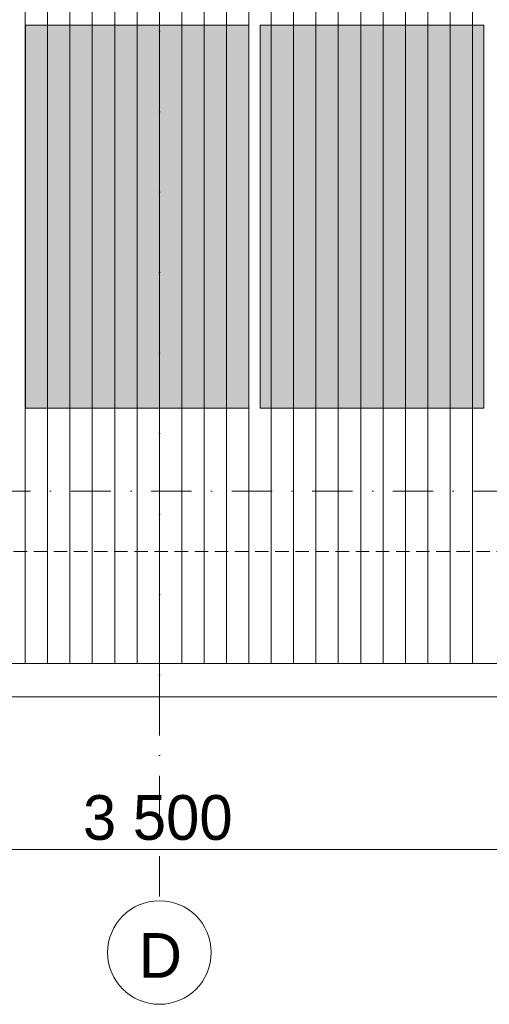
# Model space of a CAD drawing. Header units: millimetres. Extents: x 100377 to 139599, y -1988 to 13993.
# Tile 20 of 53: x 119338 to 121438, y -1988 to 2417. Entities that reach past the tile are written whole.
import ezdxf

# ---------------------------------------------------------------- set-up
doc = ezdxf.new("R2010")
doc.units = ezdxf.units.MM
doc.header["$MEASUREMENT"] = 0
doc.linetypes.add('Kropki i Kreski', pattern=[360, 180, -90, 0, -90])
doc.linetypes.add('Przerywana gęsta', pattern=[90, 60, -30])
for name, color, linetype, lineweight in [('Nowe_0_Nr_pióra__1', 7, 'Continuous', 13), ('Nowe_0_Nr_pióra__2', 251, 'Continuous', 13), ('Nowe_0_Nr_pióra__77', 2, 'Continuous', 15), ('Nowe_299-A Wymiary Opisy_Nr_pióra__1', 7, 'Continuous', 13), ('Nowe_299-A Wymiary Opisy_Nr_pióra__21', 7, 'Continuous', 25), ('Nowe_830-G Teksty Etykiety_Nr_pióra__1', 7, 'Continuous', 13)]:
    doc.layers.add(name, color=color, linetype=linetype, lineweight=lineweight)
doc.layers.add('Nowe_299-A Wymiary Opisy', color=7, linetype='Continuous')
doc.styles.add('STYL_AUTOMATYCZNY_1', font='txt')
doc.dimstyles.new('STYL_AUTOMATYCZNY__2', dxfattribs={"dimtxt": 200, "dimasz": 47.5, "dimexe": 0.18, "dimexo": 300, "dimgap": 0.09, "dimtad": 1, "dimtih": 1, "dimtoh": 1, "dimdec": 0, "dimlfac": 0.1, "dimzin": 0, "dimdsep": 46, "dimtxsty": 'STYL_AUTOMATYCZNY_1', "dimblk": 'ARROWHEAD_2', "dimblk1": 'ARROWHEAD_2', "dimblk2": 'ARROWHEAD_2', "dimcen": 0.09, "dimclrd": 7, "dimclre": 7, "dimclrt": 7, "dimadec": 1, "dimazin": 0, "dimtfac": 1, "dimtdec": 4, "dimtmove": 0, "dimatfit": 3, "dimfxl": 0, "dimtolj": 1, "dimtzin": 0, "dimarcsym": 0})

# ---------------------------------------------------------------- blocks, each defined once
blk = doc.blocks.new('*X2')
at = {"layer": 'Nowe_0_Nr_pióra__2', "color": 251, "linetype": 'Continuous', "lineweight": 13}
for p, q in [((119362.4, 2537), (119362.4, 2287)), ((119362.4, 2537), (119362.4, 2287)), ((119462.4, 2537), (119462.4, 2287)), ((119462.4, 2537), (119462.4, 2287)), ((119562.4, 2537), (119562.4, 2287)), ((119562.4, 2537), (119562.4, 2287)), ((119662.4, 2537), (119662.4, 2287)), ((119662.4, 2537), (119662.4, 2287)), ((119762.4, 2537), (119762.4, 2287)), ((119762.4, 2537), (119762.4, 2287)), ((119862.4, 2537), (119862.4, 2287)), ((119862.4, 2537), (119862.4, 2287)), ((119962.4, 2537), (119962.4, 2287)), ((119962.4, 2537), (119962.4, 2287)), ((120062.4, 2537), (120062.4, 2287)), ((120062.4, 2537), (120062.4, 2287)), ((120162.4, 2537), (120162.4, 2287)), ((120162.4, 2537), (120162.4, 2287)), ((120262.4, 2537), (120262.4, 2287)), ((120262.4, 2537), (120262.4, 2287)), ((120362.4, 2537), (120362.4, 2287)), ((120362.4, 2537), (120362.4, 2287)), ((120462.4, 2537), (120462.4, 2287)), ((120462.4, 2537), (120462.4, 2287)), ((120562.4, 2537), (120562.4, 2287)), ((120562.4, 2537), (120562.4, 2287)), ((120662.4, 2537), (120662.4, 2287)), ((120662.4, 2537), (120662.4, 2287)), ((120762.4, 2537), (120762.4, 2287)), ((120762.4, 2537), (120762.4, 2287)), ((120862.4, 2537), (120862.4, 2287)), ((120862.4, 2537), (120862.4, 2287)), ((120962.4, 2537), (120962.4, 2287)), ((120962.4, 2537), (120962.4, 2287)), ((121062.4, 2537), (121062.4, 2287)), ((121062.4, 2537), (121062.4, 2287)), ((121162.4, 2537), (121162.4, 2287)), ((121162.4, 2537), (121162.4, 2287)), ((121262.4, 2537), (121262.4, 2287)), ((121262.4, 2537), (121262.4, 2287)), ((121362.4, 2537), (121362.4, 2287)), ((121362.4, 2537), (121362.4, 2287)), ((119362.4, 2287), (119362.4, 2037)), ((119362.4, 2287), (119362.4, 2037)), ((119462.4, 2287), (119462.4, 2037)), ((119462.4, 2287), (119462.4, 2037)), ((119562.4, 2287), (119562.4, 2037)), ((119562.4, 2287), (119562.4, 2037)), ((119662.4, 2287), (119662.4, 2037)), ((119662.4, 2287), (119662.4, 2037)), ((119762.4, 2287), (119762.4, 2037)), ((119762.4, 2287), (119762.4, 2037)), ((119862.4, 2287), (119862.4, 2037)), ((119862.4, 2287), (119862.4, 2037)), ((119962.4, 2287), (119962.4, 2037)), ((119962.4, 2287), (119962.4, 2037)), ((120062.4, 2287), (120062.4, 2037)), ((120062.4, 2287), (120062.4, 2037)), ((120162.4, 2287), (120162.4, 2037)), ((120162.4, 2287), (120162.4, 2037)), ((120262.4, 2287), (120262.4, 2037)), ((120262.4, 2287), (120262.4, 2037)), ((120362.4, 2287), (120362.4, 2037)), ((120362.4, 2287), (120362.4, 2037)), ((120462.4, 2287), (120462.4, 2037)), ((120462.4, 2287), (120462.4, 2037)), ((120562.4, 2287), (120562.4, 2037)), ((120562.4, 2287), (120562.4, 2037)), ((120662.4, 2287), (120662.4, 2037)), ((120662.4, 2287), (120662.4, 2037)), ((120762.4, 2287), (120762.4, 2037)), ((120762.4, 2287), (120762.4, 2037)), ((120862.4, 2287), (120862.4, 2037)), ((120862.4, 2287), (120862.4, 2037)), ((120962.4, 2287), (120962.4, 2037)), ((120962.4, 2287), (120962.4, 2037)), ((121062.4, 2287), (121062.4, 2037)), ((121062.4, 2287), (121062.4, 2037)), ((121162.4, 2287), (121162.4, 2037)), ((121162.4, 2287), (121162.4, 2037)), ((121262.4, 2287), (121262.4, 2037)), ((121262.4, 2287), (121262.4, 2037)), ((121362.4, 2287), (121362.4, 2037)), ((121362.4, 2287), (121362.4, 2037)), ((119362.4, 2037), (119362.4, 1787)), ((119362.4, 2037), (119362.4, 1787)), ((119462.4, 2037), (119462.4, 1787)), ((119462.4, 2037), (119462.4, 1787)), ((119562.4, 2037), (119562.4, 1787)), ((119562.4, 2037), (119562.4, 1787)), ((119662.4, 2037), (119662.4, 1787)), ((119662.4, 2037), (119662.4, 1787)), ((119762.4, 2037), (119762.4, 1787)), ((119762.4, 2037), (119762.4, 1787)), ((119862.4, 2037), (119862.4, 1787)), ((119862.4, 2037), (119862.4, 1787)), ((119962.4, 2037), (119962.4, 1787)), ((119962.4, 2037), (119962.4, 1787)), ((120062.4, 2037), (120062.4, 1787)), ((120062.4, 2037), (120062.4, 1787)), ((120162.4, 2037), (120162.4, 1787)), ((120162.4, 2037), (120162.4, 1787)), ((120262.4, 2037), (120262.4, 1787)), ((120262.4, 2037), (120262.4, 1787)), ((120362.4, 2037), (120362.4, 1787)), ((120362.4, 2037), (120362.4, 1787)), ((120462.4, 2037), (120462.4, 1787)), ((120462.4, 2037), (120462.4, 1787)), ((120562.4, 2037), (120562.4, 1787)), ((120562.4, 2037), (120562.4, 1787)), ((120662.4, 2037), (120662.4, 1787)), ((120662.4, 2037), (120662.4, 1787)), ((120762.4, 2037), (120762.4, 1787)), ((120762.4, 2037), (120762.4, 1787)), ((120862.4, 2037), (120862.4, 1787)), ((120862.4, 2037), (120862.4, 1787)), ((120962.4, 2037), (120962.4, 1787)), ((120962.4, 2037), (120962.4, 1787)), ((121062.4, 2037), (121062.4, 1787)), ((121062.4, 2037), (121062.4, 1787)), ((121162.4, 2037), (121162.4, 1787)), ((121162.4, 2037), (121162.4, 1787)), ((121262.4, 2037), (121262.4, 1787)), ((121262.4, 2037), (121262.4, 1787)), ((121362.4, 2037), (121362.4, 1787)), ((121362.4, 2037), (121362.4, 1787)), ((119362.4, 1787), (119362.4, 1537)), ((119362.4, 1787), (119362.4, 1537)), ((119462.4, 1787), (119462.4, 1537)), ((119462.4, 1787), (119462.4, 1537)), ((119562.4, 1787), (119562.4, 1537)), ((119562.4, 1787), (119562.4, 1537)), ((119662.4, 1787), (119662.4, 1537)), ((119662.4, 1787), (119662.4, 1537)), ((119762.4, 1787), (119762.4, 1537)), ((119762.4, 1787), (119762.4, 1537)), ((119862.4, 1787), (119862.4, 1537)), ((119862.4, 1787), (119862.4, 1537)), ((119962.4, 1787), (119962.4, 1537)), ((119962.4, 1787), (119962.4, 1537)), ((120062.4, 1787), (120062.4, 1537)), ((120062.4, 1787), (120062.4, 1537)), ((120162.4, 1787), (120162.4, 1537)), ((120162.4, 1787), (120162.4, 1537)), ((120262.4, 1787), (120262.4, 1537)), ((120262.4, 1787), (120262.4, 1537)), ((120362.4, 1787), (120362.4, 1537)), ((120362.4, 1787), (120362.4, 1537)), ((120462.4, 1787), (120462.4, 1537)), ((120462.4, 1787), (120462.4, 1537)), ((120562.4, 1787), (120562.4, 1537)), ((120562.4, 1787), (120562.4, 1537)), ((120662.4, 1787), (120662.4, 1537)), ((120662.4, 1787), (120662.4, 1537)), ((120762.4, 1787), (120762.4, 1537)), ((120762.4, 1787), (120762.4, 1537)), ((120862.4, 1787), (120862.4, 1537)), ((120862.4, 1787), (120862.4, 1537)), ((120962.4, 1787), (120962.4, 1537)), ((120962.4, 1787), (120962.4, 1537)), ((121062.4, 1787), (121062.4, 1537)), ((121062.4, 1787), (121062.4, 1537)), ((121162.4, 1787), (121162.4, 1537)), ((121162.4, 1787), (121162.4, 1537)), ((121262.4, 1787), (121262.4, 1537)), ((121262.4, 1787), (121262.4, 1537)), ((121362.4, 1787), (121362.4, 1537)), ((121362.4, 1787), (121362.4, 1537)), ((119362.4, 1537), (119362.4, 1287)), ((119362.4, 1537), (119362.4, 1287)), ((119462.4, 1537), (119462.4, 1287)), ((119462.4, 1537), (119462.4, 1287)), ((119562.4, 1537), (119562.4, 1287)), ((119562.4, 1537), (119562.4, 1287)), ((119662.4, 1537), (119662.4, 1287)), ((119662.4, 1537), (119662.4, 1287)), ((119762.4, 1537), (119762.4, 1287)), ((119762.4, 1537), (119762.4, 1287)), ((119862.4, 1537), (119862.4, 1287)), ((119862.4, 1537), (119862.4, 1287)), ((119962.4, 1537), (119962.4, 1287)), ((119962.4, 1537), (119962.4, 1287)), ((120062.4, 1537), (120062.4, 1287)), ((120062.4, 1537), (120062.4, 1287)), ((120162.4, 1537), (120162.4, 1287)), ((120162.4, 1537), (120162.4, 1287)), ((120262.4, 1537), (120262.4, 1287)), ((120262.4, 1537), (120262.4, 1287)), ((120362.4, 1537), (120362.4, 1287)), ((120362.4, 1537), (120362.4, 1287)), ((120462.4, 1537), (120462.4, 1287)), ((120462.4, 1537), (120462.4, 1287)), ((120562.4, 1537), (120562.4, 1287)), ((120562.4, 1537), (120562.4, 1287)), ((120662.4, 1537), (120662.4, 1287)), ((120662.4, 1537), (120662.4, 1287)), ((120762.4, 1537), (120762.4, 1287)), ((120762.4, 1537), (120762.4, 1287)), ((120862.4, 1537), (120862.4, 1287)), ((120862.4, 1537), (120862.4, 1287)), ((120962.4, 1537), (120962.4, 1287)), ((120962.4, 1537), (120962.4, 1287)), ((121062.4, 1537), (121062.4, 1287)), ((121062.4, 1537), (121062.4, 1287)), ((121162.4, 1537), (121162.4, 1287)), ((121162.4, 1537), (121162.4, 1287)), ((121262.4, 1537), (121262.4, 1287)), ((121262.4, 1537), (121262.4, 1287)), ((121362.4, 1537), (121362.4, 1287)), ((121362.4, 1537), (121362.4, 1287)), ((119362.4, 1287), (119362.4, 1037)), ((119362.4, 1287), (119362.4, 1037)), ((119462.4, 1287), (119462.4, 1037)), ((119462.4, 1287), (119462.4, 1037)), ((119562.4, 1287), (119562.4, 1037)), ((119562.4, 1287), (119562.4, 1037)), ((119662.4, 1287), (119662.4, 1037)), ((119662.4, 1287), (119662.4, 1037)), ((119762.4, 1287), (119762.4, 1037)), ((119762.4, 1287), (119762.4, 1037)), ((119862.4, 1287), (119862.4, 1037)), ((119862.4, 1287), (119862.4, 1037)), ((119962.4, 1287), (119962.4, 1037)), ((119962.4, 1287), (119962.4, 1037)), ((120062.4, 1287), (120062.4, 1037)), ((120062.4, 1287), (120062.4, 1037)), ((120162.4, 1287), (120162.4, 1037)), ((120162.4, 1287), (120162.4, 1037)), ((120262.4, 1287), (120262.4, 1037)), ((120262.4, 1287), (120262.4, 1037)), ((120362.4, 1287), (120362.4, 1037)), ((120362.4, 1287), (120362.4, 1037)), ((120462.4, 1287), (120462.4, 1037)), ((120462.4, 1287), (120462.4, 1037)), ((120562.4, 1287), (120562.4, 1037)), ((120562.4, 1287), (120562.4, 1037)), ((120662.4, 1287), (120662.4, 1037)), ((120662.4, 1287), (120662.4, 1037)), ((120762.4, 1287), (120762.4, 1037)), ((120762.4, 1287), (120762.4, 1037)), ((120862.4, 1287), (120862.4, 1037)), ((120862.4, 1287), (120862.4, 1037)), ((120962.4, 1287), (120962.4, 1037)), ((120962.4, 1287), (120962.4, 1037)), ((121062.4, 1287), (121062.4, 1037)), ((121062.4, 1287), (121062.4, 1037)), ((121162.4, 1287), (121162.4, 1037)), ((121162.4, 1287), (121162.4, 1037)), ((121262.4, 1287), (121262.4, 1037)), ((121262.4, 1287), (121262.4, 1037)), ((121362.4, 1287), (121362.4, 1037)), ((121362.4, 1287), (121362.4, 1037)), ((119362.4, 1037), (119362.4, 787)), ((119362.4, 1037), (119362.4, 787)), ((119462.4, 1037), (119462.4, 787)), ((119462.4, 1037), (119462.4, 787)), ((119562.4, 1037), (119562.4, 787)), ((119562.4, 1037), (119562.4, 787)), ((119662.4, 1037), (119662.4, 787)), ((119662.4, 1037), (119662.4, 787)), ((119762.4, 1037), (119762.4, 787)), ((119762.4, 1037), (119762.4, 787)), ((119862.4, 1037), (119862.4, 787)), ((119862.4, 1037), (119862.4, 787)), ((119962.4, 1037), (119962.4, 787)), ((119962.4, 1037), (119962.4, 787)), ((120062.4, 1037), (120062.4, 787)), ((120062.4, 1037), (120062.4, 787)), ((120162.4, 1037), (120162.4, 787)), ((120162.4, 1037), (120162.4, 787)), ((120262.4, 1037), (120262.4, 787)), ((120262.4, 1037), (120262.4, 787)), ((120362.4, 1037), (120362.4, 787)), ((120362.4, 1037), (120362.4, 787)), ((120462.4, 1037), (120462.4, 787)), ((120462.4, 1037), (120462.4, 787)), ((120562.4, 1037), (120562.4, 787)), ((120562.4, 1037), (120562.4, 787)), ((120662.4, 1037), (120662.4, 787)), ((120662.4, 1037), (120662.4, 787)), ((120762.4, 1037), (120762.4, 787)), ((120762.4, 1037), (120762.4, 787)), ((120862.4, 1037), (120862.4, 787)), ((120862.4, 1037), (120862.4, 787)), ((120962.4, 1037), (120962.4, 787)), ((120962.4, 1037), (120962.4, 787)), ((121062.4, 1037), (121062.4, 787)), ((121062.4, 1037), (121062.4, 787)), ((121162.4, 1037), (121162.4, 787)), ((121162.4, 1037), (121162.4, 787)), ((121262.4, 1037), (121262.4, 787)), ((121262.4, 1037), (121262.4, 787)), ((121362.4, 1037), (121362.4, 787)), ((121362.4, 1037), (121362.4, 787)), ((119362.4, 787), (119362.4, 537)), ((119362.4, 787), (119362.4, 537)), ((119462.4, 787), (119462.4, 537)), ((119462.4, 787), (119462.4, 537)), ((119562.4, 787), (119562.4, 537)), ((119562.4, 787), (119562.4, 537)), ((119662.4, 787), (119662.4, 537)), ((119662.4, 787), (119662.4, 537)), ((119762.4, 787), (119762.4, 537)), ((119762.4, 787), (119762.4, 537)), ((119862.4, 787), (119862.4, 537)), ((119862.4, 787), (119862.4, 537)), ((119962.4, 787), (119962.4, 537)), ((119962.4, 787), (119962.4, 537)), ((120062.4, 787), (120062.4, 537)), ((120062.4, 787), (120062.4, 537)), ((120162.4, 787), (120162.4, 537)), ((120162.4, 787), (120162.4, 537)), ((120262.4, 787), (120262.4, 537)), ((120262.4, 787), (120262.4, 537)), ((120362.4, 787), (120362.4, 537)), ((120362.4, 787), (120362.4, 537)), ((120462.4, 787), (120462.4, 537)), ((120462.4, 787), (120462.4, 537)), ((120562.4, 787), (120562.4, 537)), ((120562.4, 787), (120562.4, 537)), ((120662.4, 787), (120662.4, 537)), ((120662.4, 787), (120662.4, 537)), ((120762.4, 787), (120762.4, 537)), ((120762.4, 787), (120762.4, 537)), ((120862.4, 787), (120862.4, 537)), ((120862.4, 787), (120862.4, 537)), ((120962.4, 787), (120962.4, 537)), ((120962.4, 787), (120962.4, 537)), ((121062.4, 787), (121062.4, 537)), ((121062.4, 787), (121062.4, 537)), ((121162.4, 787), (121162.4, 537)), ((121162.4, 787), (121162.4, 537)), ((121262.4, 787), (121262.4, 537)), ((121262.4, 787), (121262.4, 537)), ((121362.4, 787), (121362.4, 537)), ((121362.4, 787), (121362.4, 537)), ((119362.4, 537), (119362.4, 287)), ((119362.4, 537), (119362.4, 287)), ((119462.4, 537), (119462.4, 287)), ((119462.4, 537), (119462.4, 287)), ((119562.4, 537), (119562.4, 287)), ((119562.4, 537), (119562.4, 287)), ((119662.4, 537), (119662.4, 287)), ((119662.4, 537), (119662.4, 287)), ((119762.4, 537), (119762.4, 287)), ((119762.4, 537), (119762.4, 287)), ((119862.4, 537), (119862.4, 287)), ((119862.4, 537), (119862.4, 287)), ((119962.4, 537), (119962.4, 287)), ((119962.4, 537), (119962.4, 287)), ((120062.4, 537), (120062.4, 287)), ((120062.4, 537), (120062.4, 287)), ((120162.4, 537), (120162.4, 287)), ((120162.4, 537), (120162.4, 287)), ((120262.4, 537), (120262.4, 287)), ((120262.4, 537), (120262.4, 287)), ((120362.4, 537), (120362.4, 287)), ((120362.4, 537), (120362.4, 287)), ((120462.4, 537), (120462.4, 287)), ((120462.4, 537), (120462.4, 287)), ((120562.4, 537), (120562.4, 287)), ((120562.4, 537), (120562.4, 287)), ((120662.4, 537), (120662.4, 287)), ((120662.4, 537), (120662.4, 287)), ((120762.4, 537), (120762.4, 287)), ((120762.4, 537), (120762.4, 287)), ((120862.4, 537), (120862.4, 287)), ((120862.4, 537), (120862.4, 287)), ((120962.4, 537), (120962.4, 287)), ((120962.4, 537), (120962.4, 287)), ((121062.4, 537), (121062.4, 287)), ((121062.4, 537), (121062.4, 287)), ((121162.4, 537), (121162.4, 287)), ((121162.4, 537), (121162.4, 287)), ((121262.4, 537), (121262.4, 287)), ((121262.4, 537), (121262.4, 287)), ((121362.4, 537), (121362.4, 287)), ((121362.4, 537), (121362.4, 287)), ((119362.4, 287), (119362.4, 37)), ((119362.4, 287), (119362.4, 37)), ((119462.4, 287), (119462.4, 37)), ((119462.4, 287), (119462.4, 37)), ((119562.4, 287), (119562.4, 37)), ((119562.4, 287), (119562.4, 37)), ((119662.4, 287), (119662.4, 37)), ((119662.4, 287), (119662.4, 37)), ((119762.4, 287), (119762.4, 37)), ((119762.4, 287), (119762.4, 37)), ((119862.4, 287), (119862.4, 37)), ((119862.4, 287), (119862.4, 37)), ((119962.4, 287), (119962.4, 37)), ((119962.4, 287), (119962.4, 37)), ((120062.4, 287), (120062.4, 37)), ((120062.4, 287), (120062.4, 37)), ((120162.4, 287), (120162.4, 37)), ((120162.4, 287), (120162.4, 37)), ((120262.4, 287), (120262.4, 37)), ((120262.4, 287), (120262.4, 37)), ((120362.4, 287), (120362.4, 37)), ((120362.4, 287), (120362.4, 37)), ((120462.4, 287), (120462.4, 37)), ((120462.4, 287), (120462.4, 37)), ((120562.4, 287), (120562.4, 37)), ((120562.4, 287), (120562.4, 37)), ((120662.4, 287), (120662.4, 37)), ((120662.4, 287), (120662.4, 37)), ((120762.4, 287), (120762.4, 37)), ((120762.4, 287), (120762.4, 37)), ((120862.4, 287), (120862.4, 37)), ((120862.4, 287), (120862.4, 37)), ((120962.4, 287), (120962.4, 37)), ((120962.4, 287), (120962.4, 37)), ((121062.4, 287), (121062.4, 37)), ((121062.4, 287), (121062.4, 37)), ((121162.4, 287), (121162.4, 37)), ((121162.4, 287), (121162.4, 37)), ((121262.4, 287), (121262.4, 37)), ((121262.4, 287), (121262.4, 37)), ((121362.4, 287), (121362.4, 37)), ((121362.4, 287), (121362.4, 37)), ((119362.4, 37), (119362.4, -213)), ((119362.4, 37), (119362.4, -213)), ((119462.4, 37), (119462.4, -213)), ((119462.4, 37), (119462.4, -213)), ((119562.4, 37), (119562.4, -213)), ((119562.4, 37), (119562.4, -213)), ((119662.4, 37), (119662.4, -213)), ((119662.4, 37), (119662.4, -213)), ((119762.4, 37), (119762.4, -213)), ((119762.4, 37), (119762.4, -213)), ((119862.4, 37), (119862.4, -213)), ((119862.4, 37), (119862.4, -213)), ((119962.4, 37), (119962.4, -213)), ((119962.4, 37), (119962.4, -213)), ((120062.4, 37), (120062.4, -213)), ((120062.4, 37), (120062.4, -213)), ((120162.4, 37), (120162.4, -213)), ((120162.4, 37), (120162.4, -213)), ((120262.4, 37), (120262.4, -213)), ((120262.4, 37), (120262.4, -213)), ((120362.4, 37), (120362.4, -213)), ((120362.4, 37), (120362.4, -213)), ((120462.4, 37), (120462.4, -213)), ((120462.4, 37), (120462.4, -213)), ((120562.4, 37), (120562.4, -213)), ((120562.4, 37), (120562.4, -213)), ((120662.4, 37), (120662.4, -213)), ((120662.4, 37), (120662.4, -213)), ((120762.4, 37), (120762.4, -213)), ((120762.4, 37), (120762.4, -213)), ((120862.4, 37), (120862.4, -213)), ((120862.4, 37), (120862.4, -213)), ((120962.4, 37), (120962.4, -213)), ((120962.4, 37), (120962.4, -213)), ((121062.4, 37), (121062.4, -213)), ((121062.4, 37), (121062.4, -213)), ((121162.4, 37), (121162.4, -213)), ((121162.4, 37), (121162.4, -213)), ((121262.4, 37), (121262.4, -213)), ((121262.4, 37), (121262.4, -213)), ((121362.4, 37), (121362.4, -213)), ((121362.4, 37), (121362.4, -213)), ((119362.4, -213), (119362.4, -463)), ((119362.4, -213), (119362.4, -463)), ((119462.4, -213), (119462.4, -463)), ((119462.4, -213), (119462.4, -463)), ((119562.4, -213), (119562.4, -463)), ((119562.4, -213), (119562.4, -463)), ((119662.4, -213), (119662.4, -463)), ((119662.4, -213), (119662.4, -463)), ((119762.4, -213), (119762.4, -463)), ((119762.4, -213), (119762.4, -463)), ((119862.4, -213), (119862.4, -463)), ((119862.4, -213), (119862.4, -463)), ((119962.4, -213), (119962.4, -463)), ((119962.4, -213), (119962.4, -463)), ((120062.4, -213), (120062.4, -463)), ((120062.4, -213), (120062.4, -463)), ((120162.4, -213), (120162.4, -463)), ((120162.4, -213), (120162.4, -463)), ((120262.4, -213), (120262.4, -463)), ((120262.4, -213), (120262.4, -463)), ((120362.4, -213), (120362.4, -463)), ((120362.4, -213), (120362.4, -463)), ((120462.4, -213), (120462.4, -463)), ((120462.4, -213), (120462.4, -463)), ((120562.4, -213), (120562.4, -463)), ((120562.4, -213), (120562.4, -463)), ((120662.4, -213), (120662.4, -463)), ((120662.4, -213), (120662.4, -463)), ((120762.4, -213), (120762.4, -463)), ((120762.4, -213), (120762.4, -463)), ((120862.4, -213), (120862.4, -463)), ((120862.4, -213), (120862.4, -463)), ((120962.4, -213), (120962.4, -463)), ((120962.4, -213), (120962.4, -463)), ((121062.4, -213), (121062.4, -463)), ((121062.4, -213), (121062.4, -463)), ((121162.4, -213), (121162.4, -463)), ((121162.4, -213), (121162.4, -463)), ((121262.4, -213), (121262.4, -463)), ((121262.4, -213), (121262.4, -463)), ((121362.4, -213), (121362.4, -463)), ((121362.4, -213), (121362.4, -463))]:
    blk.add_line(p, q, dxfattribs=at)
blk = doc.blocks.new('Wypełnienie_1_1', base_point=(0, 0))
at = {"layer": 'Nowe_0_Nr_pióra__2', "color": 251, "linetype": 'Continuous', "lineweight": 13}
blk.add_blockref('*X2', (0, 0), dxfattribs=at)
blk = doc.blocks.new('*D20')
at = {"layer": 'Nowe_299-A Wymiary Opisy_Nr_pióra__1', "color": 7, "linetype": 'Continuous', "lineweight": 13}
for p, q in [((102464.4, -1342.1), (102464.4, -263)), ((137460.4, -1342.1), (137460.4, -263)), ((102433.8, -1295.2), (102464.4, -1295.2)), ((102464.4, -1295.2), (137460.4, -1295.2)), ((137460.4, -1295.2), (137491, -1295.2))]:
    blk.add_line(p, q, dxfattribs=at)
at = {"layer": 'Nowe_299-A Wymiary Opisy_Nr_pióra__21', "color": 7, "linetype": 'Continuous', "lineweight": 25}
for p, q in [((102482.4, -1264), (102446.4, -1326.5)), ((137442.4, -1326.5), (137478.4, -1264))]:
    blk.add_line(p, q, dxfattribs=at)
at = {"layer": 'Nowe_299-A Wymiary Opisy_Nr_pióra__1', "color": 7, "lineweight": 13, "insert": (119620.5, -1255.2), "char_height": 200, "attachment_point": 7, "style": 'STYL_AUTOMATYCZNY_1'}
blk.add_mtext('{\\A1;3\xa0500}', dxfattribs=at)
blk = doc.blocks.new('ARROWHEAD_2')
at = {"color": 0, "linetype": 'Continuous', "lineweight": 0}
for p, q in [((0, 0), (-1, 0)), ((-0.378, -0.655), (0.378, 0.655))]:
    blk.add_line(p, q, dxfattribs=at)

msp = doc.modelspace()

# ---------------------------------------------------------------- hatches: boundary and pattern name
at = {"layer": 'Nowe_0_Nr_pióra__77', "linetype": 'Continuous', "lineweight": 0}
for points in [[(119362.9, 2392), (119362.9, 1316.8), (119362.9, 692), (119362.9, 678.4), (120362.8, 678.4), (120362.8, 1316.8), (120362.8, 2392)], [(120412.8, 2392), (120412.8, 1316.8), (120412.8, 692), (120412.8, 678.4), (121412.7, 678.4), (121412.7, 1316.8), (121412.7, 2392)]]:
    msp.add_hatch(color=54, dxfattribs=at).paths.add_polyline_path(points)

# ---------------------------------------------------------------- linework, layer by layer
at = {"layer": 'Nowe_0_Nr_pióra__1', "color": 7, "linetype": 'Kropki i Kreski', "lineweight": 13}
for points in [[(119962.4, 13438.6), (119962.4, -1524.9)], [(100840.7, 307), (139132.9, 307)]]:
    msp.add_lwpolyline(points, dxfattribs=at)
at = {"layer": 'Nowe_0_Nr_pióra__1', "color": 7, "linetype": 'Przerywana gęsta', "lineweight": 13}
msp.add_lwpolyline([(137460.4, 37), (102464.4, 37), (102464.4, 12037), (137460.4, 12037)], close=True, dxfattribs=at)
at = {"layer": 'Nowe_0_Nr_pióra__1', "color": 7, "linetype": 'Continuous', "lineweight": 13}
for points in [[(137460.4, 6037), (137960.4, 6037), (137960.4, 37), (137960.4, -463), (102464.4, -463), (101964.4, -463), (101964.4, 6037), (102464.4, 6037)], [(101964.4, -463), (101964.4, -613), (137960.4, -613), (137960.4, -463)], [(119962.4, -463), (119962.4, -613)]]:
    msp.add_lwpolyline(points, dxfattribs=at)
at = {"layer": 'Nowe_0_Nr_pióra__1', "color": 7, "linetype": 'Continuous', "lineweight": 13, "flags": 128}
for points in [[(119362.9, 2392), (119362.9, 1316.8), (119362.9, 692), (119362.9, 678.4), (120362.8, 678.4), (120362.8, 1316.8), (120362.8, 2392)], [(120412.8, 2392), (120412.8, 1316.8), (120412.8, 692), (120412.8, 678.4), (121412.7, 678.4), (121412.7, 1316.8), (121412.7, 2392)]]:
    msp.add_lwpolyline(points, close=True, dxfattribs=at)
at = {"layer": 'Nowe_0_Nr_pióra__1', "color": 7, "linetype": 'Continuous', "lineweight": 13}
msp.add_circle((119962.4, -1756.6), 231.7, dxfattribs=at)

# ---------------------------------------------------------------- block references
at = {"layer": 'Nowe_0_Nr_pióra__2', "color": 251, "linetype": 'Continuous', "lineweight": 13}
msp.add_blockref('Wypełnienie_1_1', (0, 0), dxfattribs=at)

# ---------------------------------------------------------------- texts
at = {"layer": 'Nowe_830-G Teksty Etykiety_Nr_pióra__1', "color": 7, "linetype": 'Continuous', "lineweight": 13, "insert": (119870, -1669.7), "char_height": 200, "attachment_point": 1, "style": 'STYL_AUTOMATYCZNY_1'}
msp.add_mtext('{\\A1;D}', dxfattribs=at)

# ---------------------------------------------------------------- dimensions: what is measured, and where the dimension line sits
at = {"layer": 'Nowe_299-A Wymiary Opisy', "color": 7, "linetype": 'Continuous', "lineweight": 13}
dim = msp.add_linear_dim(base=(137460.4, -1295.2), p1=(102464.4, 37), p2=(137460.4, 37), dimstyle='STYL_AUTOMATYCZNY__2', dxfattribs=at)
dim.commit()
dim.dimension.update_dxf_attribs({"geometry": '*D20', "text_midpoint": (119964, -1155.2), "dimtype": 160})

doc.saveas('drawing.dxf')
